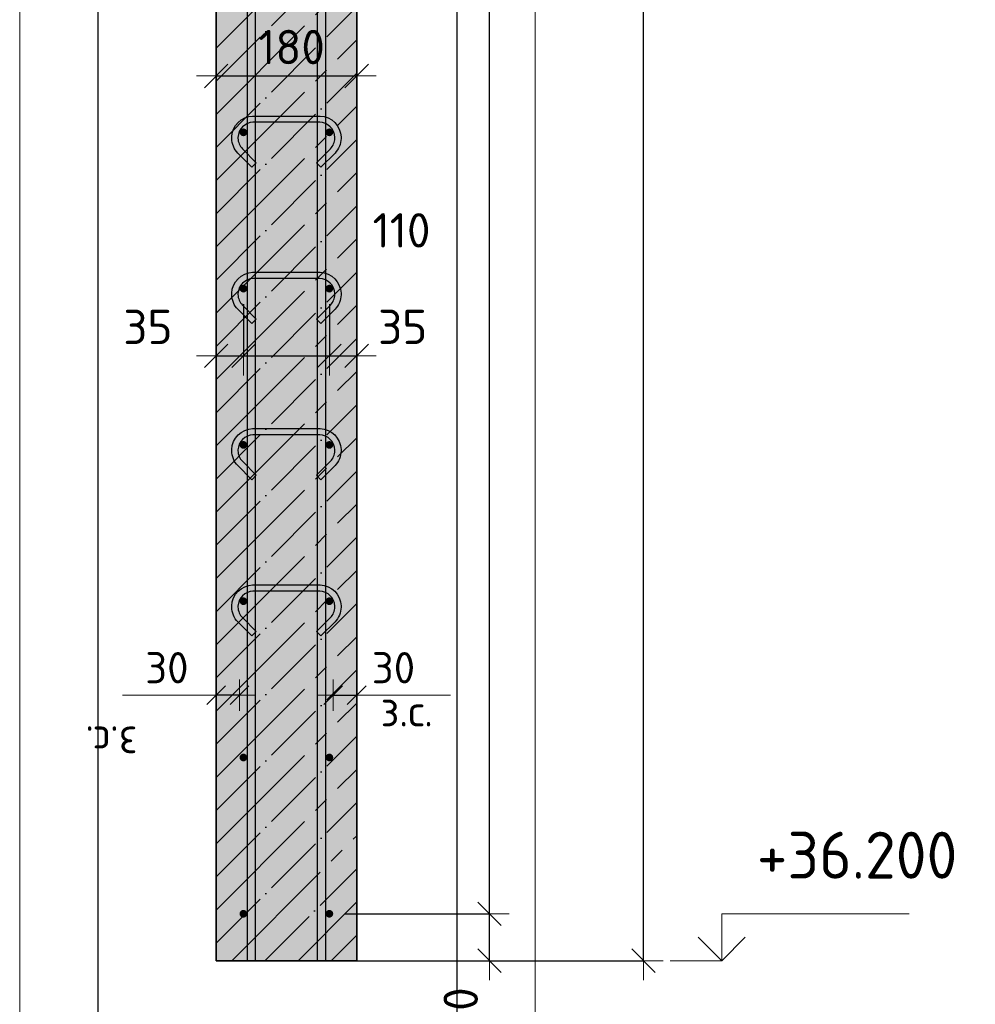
# Model space of a CAD drawing. Header units: millimetres. Extents: x -2995 to 60896, y -2809 to 57831.
# Tile 49 of 169: x 26240 to 27463, y 37417 to 38677. Entities that reach past the tile are written whole.
import ezdxf

# ---------------------------------------------------------------- set-up
doc = ezdxf.new("R2010")
doc.units = ezdxf.units.MM
doc.header["$PDMODE"] = 65
doc.linetypes.add('______11', pattern=[100, 80, -10, 0, -10])
doc.linetypes.add('______5', pattern=[220, 160, -20, 20, -20])
for name, color, linetype, lineweight in [('Standard', 7, 'Continuous', 25), ('Арм.стержн. вертикальными 1', 22, 'Continuous', 35), ('Арм.стержн.горизонт. 1', 180, 'Continuous', 35), ('Высотная отметки_ общее', 7, 'Continuous', 13), ('Размерная линия_ общее', 7, 'Continuous', 13), ('Размерная линия_ общее_1', 7, 'Continuous', 13)]:
    doc.layers.add(name, color=color, linetype=linetype, lineweight=lineweight)
doc.layers.add('Арм.стержн.Стяжки', color=7, linetype='Continuous', lineweight=35, true_color=0x501e0f)
doc.styles.add('ISOCPEUR', font='ISOCPEUR')
doc.dimstyles.new('DIMSTYLE_3', dxfattribs={"dimtxt": 44, "dimasz": 50, "dimexe": 0, "dimexo": 0, "dimgap": 22, "dimtad": 2, "dimdec": 0, "dimrnd": 5, "dimzin": 12, "dimdsep": 46, "dimtxsty": 'ISOCPEUR', "dimblk1": 'ALL_ML_STRICH', "dimblk2": 'ALL_ML_STRICH', "dimsah": 1, "dimcen": 0, "dimclrd": 7, "dimclre": 256, "dimclrt": 7, "dimadec": 0, "dimazin": 0, "dimtfac": 1, "dimtdec": 0, "dimtix": 1, "dimtmove": 2, "dimatfit": 3, "dimfxl": 0, "dimtvp": 1.2, "dimtzin": 0, "dimlwd": 0, "dimlwe": -3, "dimarcsym": 0})
doc.dimstyles.new('DIMSTYLE_5', dxfattribs={"dimtxt": 44, "dimasz": 50, "dimexe": 0, "dimexo": 0, "dimgap": 22, "dimtad": 2, "dimdec": 0, "dimrnd": 5, "dimzin": 12, "dimdsep": 46, "dimtxsty": 'ISOCPEUR', "dimblk1": 'ALL_ML_STRICH', "dimblk2": 'ALL_ML_STRICH', "dimsah": 1, "dimcen": 0, "dimclrd": 7, "dimclre": 256, "dimclrt": 7, "dimadec": 0, "dimazin": 0, "dimtfac": 1, "dimtdec": 0, "dimtix": 1, "dimtmove": 2, "dimatfit": 3, "dimfxl": 0, "dimtzin": 0, "dimlwd": 0, "dimlwe": -3, "dimarcsym": 0})
doc.dimstyles.new('DIMSTYLE_7', dxfattribs={"dimtxt": 40, "dimasz": 40, "dimexe": 0, "dimexo": 0.001, "dimgap": 20, "dimtad": 2, "dimdec": 0, "dimrnd": 5, "dimzin": 12, "dimdsep": 46, "dimtxsty": 'ISOCPEUR', "dimblk1": 'ALL_ML_STRICH', "dimblk2": 'ALL_ML_STRICH', "dimsah": 1, "dimcen": 0, "dimse1": 1, "dimse2": 1, "dimclrd": 7, "dimclre": 256, "dimclrt": 7, "dimadec": 0, "dimazin": 0, "dimtfac": 1, "dimtdec": 0, "dimtix": 1, "dimtmove": 2, "dimatfit": 3, "dimfxl": 0, "dimtvp": 1.2, "dimtzin": 0, "dimlwd": 0, "dimlwe": -3, "dimarcsym": 0})
doc.dimstyles.new('DIMSTYLE_8', dxfattribs={"dimtxt": 40, "dimasz": 40, "dimexe": 0, "dimexo": 0.001, "dimgap": 20, "dimtad": 2, "dimdec": 0, "dimrnd": 5, "dimzin": 12, "dimdsep": 46, "dimtxsty": 'ISOCPEUR', "dimblk1": 'ALL_ML_STRICH', "dimblk2": 'ALL_ML_STRICH', "dimsah": 1, "dimcen": 0, "dimse1": 1, "dimse2": 1, "dimclrd": 7, "dimclre": 256, "dimclrt": 7, "dimadec": 0, "dimazin": 0, "dimtfac": 1, "dimtdec": 0, "dimtix": 1, "dimtmove": 2, "dimatfit": 3, "dimfxl": 0, "dimtvp": 1.2, "dimtzin": 0, "dimlwd": 0, "dimlwe": -3, "dimarcsym": 0})

# ---------------------------------------------------------------- blocks, each defined once
blk = doc.blocks.new('ALL_ML_STRICH')
at = {"color": 0, "linetype": 'ByBlock', "lineweight": -2}
for p, q in [((-0.3, -0.3), (0.3, 0.3)), ((0, -0.5), (0, 0.5)), ((-1, 0), (0.5, 0))]:
    blk.add_line(p, q, dxfattribs=at)
blk = doc.blocks.new('*D58')
at = {"layer": 'DEFPOINTS', "color": 7, "linetype": 'Continuous', "lineweight": 13, "transparency": 33554687}
for p in [(26526.1, 38332.7), (26491.1, 38246.7), (26491.1, 38205.7)]:
    blk.add_point(p, dxfattribs=at)
at = {"layer": 'Размерная линия_ общее', "color": 253, "linetype": 'Continuous', "lineweight": -2, "true_color": 0xa0a0a0, "transparency": 33554687}
for p, q in [((26526.1, 38312.7), (26526.1, 38246.7)), ((26491.1, 38225.7), (26491.1, 38246.7))]:
    blk.add_line(p, q, dxfattribs=at)
at = {"layer": 'Размерная линия_ общее', "color": 7, "linetype": 'Continuous', "lineweight": -2, "transparency": 33554687}
blk.add_line((26491.1, 38246.7), (26526.1, 38246.7), dxfattribs=at)
at = {"layer": 'Размерная линия_ общее', "color": 7, "linetype": 'Continuous', "lineweight": 13, "transparency": 33554687, "xscale": 50, "yscale": 50, "zscale": 50, "rotation": 180}
blk.add_blockref('ALL_ML_STRICH', (26491.1, 38246.7), dxfattribs=at)
at = {"layer": 'Размерная линия_ общее', "color": 7, "linetype": 'Continuous', "lineweight": 13, "transparency": 33554687, "xscale": 50, "yscale": 50, "zscale": 50}
blk.add_blockref('ALL_ML_STRICH', (26526.1, 38246.7), dxfattribs=at)
at = {"layer": 'Размерная линия_ общее', "color": 7, "linetype": 'Continuous', "lineweight": 13, "transparency": 33554687, "insert": (26403.8, 38283.7), "char_height": 44, "width": 88, "attachment_point": 5, "style": 'ISOCPEUR'}
blk.add_mtext('\\A1;{35}', dxfattribs=at)
blk = doc.blocks.new('*D59')
at = {"layer": 'DEFPOINTS', "color": 7, "linetype": 'Continuous', "lineweight": 13, "transparency": 33554687}
for p in [(26526.1, 38332.7), (26636.1, 38332.7), (26526.1, 38246.7)]:
    blk.add_point(p, dxfattribs=at)
at = {"layer": 'Размерная линия_ общее', "color": 253, "linetype": 'Continuous', "lineweight": -2, "true_color": 0xa0a0a0, "transparency": 33554687}
for p, q in [((26526.1, 38312.7), (26526.1, 38246.7)), ((26636.1, 38312.7), (26636.1, 38246.7))]:
    blk.add_line(p, q, dxfattribs=at)
at = {"layer": 'Размерная линия_ общее', "color": 7, "linetype": 'Continuous', "lineweight": -2, "transparency": 33554687}
blk.add_line((26526.1, 38246.7), (26636.1, 38246.7), dxfattribs=at)
at = {"layer": 'Размерная линия_ общее', "color": 7, "linetype": 'Continuous', "lineweight": 13, "transparency": 33554687, "xscale": 50, "yscale": 50, "zscale": 50, "rotation": 180}
blk.add_blockref('ALL_ML_STRICH', (26526.1, 38246.7), dxfattribs=at)
at = {"layer": 'Размерная линия_ общее', "color": 7, "linetype": 'Continuous', "lineweight": 13, "transparency": 33554687, "xscale": 50, "yscale": 50, "zscale": 50}
blk.add_blockref('ALL_ML_STRICH', (26636.1, 38246.7), dxfattribs=at)
at = {"layer": 'Размерная линия_ общее', "color": 7, "linetype": 'Continuous', "lineweight": 13, "transparency": 33554687, "insert": (26728.5, 38407.3), "char_height": 44, "width": 132, "attachment_point": 5, "style": 'ISOCPEUR'}
blk.add_mtext('\\A1;{110}', dxfattribs=at)
blk = doc.blocks.new('*D60')
at = {"layer": 'DEFPOINTS', "color": 7, "linetype": 'Continuous', "lineweight": 13, "transparency": 33554687}
for p in [(26636.1, 38332.7), (26636.1, 38246.7), (26671.1, 38209.2)]:
    blk.add_point(p, dxfattribs=at)
at = {"layer": 'Размерная линия_ общее', "color": 253, "linetype": 'Continuous', "lineweight": -2, "true_color": 0xa0a0a0, "transparency": 33554687}
for p, q in [((26636.1, 38312.7), (26636.1, 38246.7)), ((26671.1, 38229.2), (26671.1, 38246.7))]:
    blk.add_line(p, q, dxfattribs=at)
at = {"layer": 'Размерная линия_ общее', "color": 7, "linetype": 'Continuous', "lineweight": -2, "transparency": 33554687}
blk.add_line((26636.1, 38246.7), (26671.1, 38246.7), dxfattribs=at)
at = {"layer": 'Размерная линия_ общее', "color": 7, "linetype": 'Continuous', "lineweight": 13, "transparency": 33554687, "xscale": 50, "yscale": 50, "zscale": 50, "rotation": 180}
blk.add_blockref('ALL_ML_STRICH', (26636.1, 38246.7), dxfattribs=at)
at = {"layer": 'Размерная линия_ общее', "color": 7, "linetype": 'Continuous', "lineweight": 13, "transparency": 33554687, "xscale": 50, "yscale": 50, "zscale": 50}
blk.add_blockref('ALL_ML_STRICH', (26671.1, 38246.7), dxfattribs=at)
at = {"layer": 'Размерная линия_ общее', "color": 7, "linetype": 'Continuous', "lineweight": 13, "transparency": 33554687, "insert": (26730, 38283.8), "char_height": 44, "width": 88, "attachment_point": 5, "style": 'ISOCPEUR'}
blk.add_mtext('\\A1;{35}', dxfattribs=at)
blk = doc.blocks.new('*D61')
at = {"layer": 'DEFPOINTS', "color": 7, "linetype": 'Continuous', "lineweight": 13, "transparency": 33554687}
for p in [(26491.1, 38614.8), (26671.1, 38613.2), (26491.1, 38604.8)]:
    blk.add_point(p, dxfattribs=at)
at = {"layer": 'Размерная линия_ общее', "color": 253, "linetype": 'Continuous', "lineweight": -2, "true_color": 0xa0a0a0, "transparency": 33554687}
for p, q in [((26491.1, 38604.8), (26491.1, 38604.8)), ((26671.1, 38604.8), (26671.1, 38604.8))]:
    blk.add_line(p, q, dxfattribs=at)
at = {"layer": 'Размерная линия_ общее', "color": 7, "linetype": 'Continuous', "lineweight": -2, "transparency": 33554687}
blk.add_line((26491.1, 38604.8), (26671.1, 38604.8), dxfattribs=at)
at = {"layer": 'Размерная линия_ общее', "color": 7, "linetype": 'Continuous', "lineweight": 13, "transparency": 33554687, "xscale": 50, "yscale": 50, "zscale": 50, "rotation": 180}
blk.add_blockref('ALL_ML_STRICH', (26491.1, 38604.8), dxfattribs=at)
at = {"layer": 'Размерная линия_ общее', "color": 7, "linetype": 'Continuous', "lineweight": 13, "transparency": 33554687, "xscale": 50, "yscale": 50, "zscale": 50}
blk.add_blockref('ALL_ML_STRICH', (26671.1, 38604.8), dxfattribs=at)
at = {"layer": 'Размерная линия_ общее', "color": 7, "linetype": 'Continuous', "lineweight": 13, "transparency": 33554687, "insert": (26587.7, 38641.8), "char_height": 44, "width": 132, "attachment_point": 5, "style": 'ISOCPEUR'}
blk.add_mtext('\\A1;{180}', dxfattribs=at)
blk = doc.blocks.new('*D62')
at = {"layer": 'DEFPOINTS', "color": 7, "linetype": 'Continuous', "lineweight": 13, "transparency": 33554687}
for p in [(26641.1, 37812.6), (26641.1, 37803.9), (26671.1, 37803.9)]:
    blk.add_point(p, dxfattribs=at)
at = {"layer": 'Размерная линия_ общее_1', "color": 7, "linetype": 'Continuous', "lineweight": -2, "transparency": 33554687}
blk.add_line((26641.1, 37812.6), (26671.1, 37812.6), dxfattribs=at)
at = {"layer": 'Размерная линия_ общее_1', "color": 7, "linetype": 'Continuous', "lineweight": 13, "transparency": 33554687, "xscale": 40, "yscale": 40, "zscale": 40, "rotation": 180}
blk.add_blockref('ALL_ML_STRICH', (26641.1, 37812.6), dxfattribs=at)
at = {"layer": 'Размерная линия_ общее_1', "color": 7, "linetype": 'Continuous', "lineweight": 13, "transparency": 33554687, "xscale": 40, "yscale": 40, "zscale": 40}
blk.add_blockref('ALL_ML_STRICH', (26671.1, 37812.6), dxfattribs=at)
at = {"layer": 'Размерная линия_ общее_1', "color": 7, "linetype": 'Continuous', "lineweight": 13, "transparency": 33554687, "insert": (26718.1, 37847.6), "char_height": 40, "width": 80, "attachment_point": 5, "style": 'ISOCPEUR'}
blk.add_mtext('\\A1;{30}', dxfattribs=at)
at = {"layer": 'Размерная линия_ общее_1', "color": 7, "linetype": 'Continuous', "lineweight": 13, "transparency": 33554687, "insert": (26701.6, 37812.5), "char_height": 40, "width": 2, "attachment_point": 1, "line_spacing_factor": 0.60241, "style": 'ISOCPEUR'}
blk.add_mtext('з.с.', dxfattribs=at)
blk = doc.blocks.new('*D63')
at = {"layer": 'DEFPOINTS', "color": 7, "linetype": 'Continuous', "lineweight": 13, "transparency": 33554687}
for p in [(26521.1, 37812.6), (26491.1, 37803.9), (26521.1, 37803.9)]:
    blk.add_point(p, dxfattribs=at)
at = {"layer": 'Размерная линия_ общее_1', "color": 7, "linetype": 'Continuous', "lineweight": -2, "transparency": 33554687}
blk.add_line((26521.1, 37812.6), (26491.1, 37812.6), dxfattribs=at)
at = {"layer": 'Размерная линия_ общее_1', "color": 7, "linetype": 'Continuous', "lineweight": 13, "transparency": 33554687, "xscale": 40, "yscale": 40, "zscale": 40}
for p, rotation in [((26491.1, 37812.6), 180), ((26521.1, 37812.6), 360)]:
    blk.add_blockref('ALL_ML_STRICH', p, dxfattribs=dict(at, rotation=rotation))
at = {"layer": 'Размерная линия_ общее_1', "color": 7, "linetype": 'Continuous', "lineweight": 13, "transparency": 33554687, "insert": (26428.1, 37847.6), "char_height": 40, "width": 80, "attachment_point": 5, "style": 'ISOCPEUR'}
blk.add_mtext('\\A1;{30}', dxfattribs=at)
at = {"layer": 'Размерная линия_ общее_1', "color": 7, "linetype": 'Continuous', "lineweight": 13, "transparency": 33554687, "insert": (26390.6, 37732.5), "char_height": 40, "width": 2, "attachment_point": 1, "rotation": 180, "line_spacing_factor": 0.60241, "style": 'ISOCPEUR'}
blk.add_mtext('з.с.', dxfattribs=at)
blk = doc.blocks.new('*D64')
at = {"layer": 'DEFPOINTS', "color": 7, "linetype": 'Continuous', "lineweight": 13, "transparency": 33554687}
for p in [(26671.1, 40592.7), (26719, 37472.7), (27038.3, 37472.7)]:
    blk.add_point(p, dxfattribs=at)
at = {"layer": 'Размерная линия_ общее', "color": 253, "linetype": 'Continuous', "lineweight": -2, "true_color": 0xa0a0a0, "transparency": 33554687}
for p, q in [((26691.1, 40592.7), (27038.3, 40592.7)), ((26739, 37472.7), (27038.3, 37472.7))]:
    blk.add_line(p, q, dxfattribs=at)
at = {"layer": 'Размерная линия_ общее', "color": 7, "linetype": 'Continuous', "lineweight": -2, "transparency": 33554687}
blk.add_line((27038.3, 37472.7), (27038.3, 40592.7), dxfattribs=at)
at = {"layer": 'Размерная линия_ общее', "color": 7, "linetype": 'Continuous', "lineweight": 13, "transparency": 33554687, "xscale": 50, "yscale": 50, "zscale": 50}
for p, rotation in [((27038.3, 40592.7), 90), ((27038.3, 37472.7), 270)]:
    blk.add_blockref('ALL_ML_STRICH', p, dxfattribs=dict(at, rotation=rotation))
at = {"layer": 'Размерная линия_ общее', "color": 7, "linetype": 'Continuous', "lineweight": 13, "transparency": 33554687, "insert": (27001.3, 39039.3), "char_height": 44, "width": 176, "attachment_point": 5, "rotation": 90, "style": 'ISOCPEUR'}
blk.add_mtext('\\A1;{3120}', dxfattribs=at)
blk = doc.blocks.new('COMPLEX_ELEVATIONDIM_0')
at = {"layer": 'Высотная отметки_ общее', "color": 7, "linetype": 'Continuous', "lineweight": 13, "transparency": 33554687}
for p, q in [((27138.3, 37472.7), (27138.3, 37532.7)), ((27138.3, 37532.7), (27378.3, 37532.7)), ((27138.3, 37472.7), (27108.3, 37502.7)), ((27138.3, 37472.7), (27168.3, 37502.7)), ((27138.3, 37472.7), (27138.3, 37472.7)), ((27138.3, 37472.7), (27138.3, 37472.7)), ((27138.3, 37472.7), (27138.3, 37472.7)), ((27138.3, 37472.7), (27138.3, 37472.7))]:
    blk.add_line(p, q, dxfattribs=at)
blk.add_lwpolyline([(27138.3, 37472.7), (27078.3, 37472.7), (27078.3, 37472.7), (27072.2, 37472.7)], dxfattribs=at)
at = {"layer": 'Высотная отметки_ общее', "color": 7, "linetype": 'Continuous', "lineweight": 13, "transparency": 33554687, "insert": (27183.3, 37577.7), "char_height": 60, "width": 298.477, "attachment_point": 7, "style": 'ISOCPEUR'}
blk.add_mtext('\\W0.96;+36.200', dxfattribs=at)
blk = doc.blocks.new('*D67')
at = {"layer": 'DEFPOINTS', "color": 7, "linetype": 'Continuous', "lineweight": 13, "transparency": 33554687}
for p in [(26636.1, 37532.7), (26617, 37472.7), (26841.1, 37472.7)]:
    blk.add_point(p, dxfattribs=at)
at = {"layer": 'Размерная линия_ общее', "color": 253, "linetype": 'Continuous', "lineweight": -2, "true_color": 0xa0a0a0, "transparency": 33554687}
for p, q in [((26656.1, 37532.7), (26841.1, 37532.7)), ((26637, 37472.7), (26841.1, 37472.7))]:
    blk.add_line(p, q, dxfattribs=at)
at = {"layer": 'Размерная линия_ общее', "color": 7, "linetype": 'Continuous', "lineweight": -2, "transparency": 33554687}
blk.add_line((26841.1, 37472.7), (26841.1, 37532.7), dxfattribs=at)
at = {"layer": 'Размерная линия_ общее', "color": 7, "linetype": 'Continuous', "lineweight": 13, "transparency": 33554687, "xscale": 50, "yscale": 50, "zscale": 50}
for p, rotation in [((26841.1, 37532.7), 90), ((26841.1, 37472.7), 270)]:
    blk.add_blockref('ALL_ML_STRICH', p, dxfattribs=dict(at, rotation=rotation))
at = {"layer": 'Размерная линия_ общее', "color": 7, "linetype": 'Continuous', "lineweight": 13, "transparency": 33554687, "insert": (26804.3, 37407.6), "char_height": 44, "width": 88, "attachment_point": 5, "rotation": 90, "style": 'ISOCPEUR'}
blk.add_mtext('\\A1;{60}', dxfattribs=at)
blk = doc.blocks.new('*D68')
at = {"layer": 'DEFPOINTS', "color": 7, "linetype": 'Continuous', "lineweight": 13, "transparency": 33554687}
for p in [(26636.1, 40532.7), (26636.1, 37532.7), (26841.1, 37532.7)]:
    blk.add_point(p, dxfattribs=at)
at = {"layer": 'Размерная линия_ общее', "color": 253, "linetype": 'Continuous', "lineweight": -2, "true_color": 0xa0a0a0, "transparency": 33554687}
for p, q in [((26656.1, 40532.7), (26841.1, 40532.7)), ((26656.1, 37532.7), (26841.1, 37532.7))]:
    blk.add_line(p, q, dxfattribs=at)
at = {"layer": 'Размерная линия_ общее', "color": 7, "linetype": 'Continuous', "lineweight": -2, "transparency": 33554687}
blk.add_line((26841.1, 37532.7), (26841.1, 40532.7), dxfattribs=at)
at = {"layer": 'Размерная линия_ общее', "color": 7, "linetype": 'Continuous', "lineweight": 13, "transparency": 33554687, "xscale": 50, "yscale": 50, "zscale": 50}
for p, rotation in [((26841.1, 40532.7), 90), ((26841.1, 37532.7), 270)]:
    blk.add_blockref('ALL_ML_STRICH', p, dxfattribs=dict(at, rotation=rotation))
at = {"layer": 'Размерная линия_ общее', "color": 7, "linetype": 'Continuous', "lineweight": 13, "transparency": 33554687, "insert": (26782.1, 38884.7), "char_height": 44, "width": 2.2, "attachment_point": 1, "rotation": 90, "line_spacing_factor": 0.60241, "style": 'ISOCPEUR'}
blk.add_mtext('\\W0.91;15х200=3000', dxfattribs=at)

msp = doc.modelspace()

# ---------------------------------------------------------------- hatches: boundary and pattern name
at = {"layer": 'Арм.стержн.горизонт. 1', "linetype": 'Continuous', "lineweight": 50, "transparency": 33554687}
for points in [[(26531.1, 38532.7), (26530.7, 38534.6), (26529.6, 38536.2), (26528, 38537.3), (26526.1, 38537.7), (26524.2, 38537.3), (26522.6, 38536.2), (26521.5, 38534.6), (26521.1, 38532.7), (26521.5, 38530.8), (26522.6, 38529.2), (26524.2, 38528.1), (26526.1, 38527.7), (26528, 38528.1), (26529.6, 38529.2), (26530.7, 38530.8)], [(26641.1, 38532.7), (26640.7, 38534.6), (26639.6, 38536.2), (26638, 38537.3), (26636.1, 38537.7), (26634.2, 38537.3), (26632.6, 38536.2), (26631.5, 38534.6), (26631.1, 38532.7), (26631.5, 38530.8), (26632.6, 38529.2), (26634.2, 38528.1), (26636.1, 38527.7), (26638, 38528.1), (26639.6, 38529.2), (26640.7, 38530.8)], [(26531.1, 38332.7), (26530.7, 38334.6), (26529.6, 38336.2), (26528, 38337.3), (26526.1, 38337.7), (26524.2, 38337.3), (26522.6, 38336.2), (26521.5, 38334.6), (26521.1, 38332.7), (26521.5, 38330.8), (26522.6, 38329.2), (26524.2, 38328.1), (26526.1, 38327.7), (26528, 38328.1), (26529.6, 38329.2), (26530.7, 38330.8)], [(26641.1, 38332.7), (26640.7, 38334.6), (26639.6, 38336.2), (26638, 38337.3), (26636.1, 38337.7), (26634.2, 38337.3), (26632.6, 38336.2), (26631.5, 38334.6), (26631.1, 38332.7), (26631.5, 38330.8), (26632.6, 38329.2), (26634.2, 38328.1), (26636.1, 38327.7), (26638, 38328.1), (26639.6, 38329.2), (26640.7, 38330.8)], [(26531.1, 38132.7), (26530.7, 38134.6), (26529.6, 38136.2), (26528, 38137.3), (26526.1, 38137.7), (26524.2, 38137.3), (26522.6, 38136.2), (26521.5, 38134.6), (26521.1, 38132.7), (26521.5, 38130.8), (26522.6, 38129.2), (26524.2, 38128.1), (26526.1, 38127.7), (26528, 38128.1), (26529.6, 38129.2), (26530.7, 38130.8)], [(26641.1, 38132.7), (26640.7, 38134.6), (26639.6, 38136.2), (26638, 38137.3), (26636.1, 38137.7), (26634.2, 38137.3), (26632.6, 38136.2), (26631.5, 38134.6), (26631.1, 38132.7), (26631.5, 38130.8), (26632.6, 38129.2), (26634.2, 38128.1), (26636.1, 38127.7), (26638, 38128.1), (26639.6, 38129.2), (26640.7, 38130.8)], [(26531.1, 37932.7), (26530.7, 37934.6), (26529.6, 37936.2), (26528, 37937.3), (26526.1, 37937.7), (26524.2, 37937.3), (26522.6, 37936.2), (26521.5, 37934.6), (26521.1, 37932.7), (26521.5, 37930.8), (26522.6, 37929.2), (26524.2, 37928.1), (26526.1, 37927.7), (26528, 37928.1), (26529.6, 37929.2), (26530.7, 37930.8)], [(26641.1, 37932.7), (26640.7, 37934.6), (26639.6, 37936.2), (26638, 37937.3), (26636.1, 37937.7), (26634.2, 37937.3), (26632.6, 37936.2), (26631.5, 37934.6), (26631.1, 37932.7), (26631.5, 37930.8), (26632.6, 37929.2), (26634.2, 37928.1), (26636.1, 37927.7), (26638, 37928.1), (26639.6, 37929.2), (26640.7, 37930.8)], [(26531.1, 37732.7), (26530.7, 37734.6), (26529.6, 37736.2), (26528, 37737.3), (26526.1, 37737.7), (26524.2, 37737.3), (26522.6, 37736.2), (26521.5, 37734.6), (26521.1, 37732.7), (26521.5, 37730.8), (26522.6, 37729.2), (26524.2, 37728.1), (26526.1, 37727.7), (26528, 37728.1), (26529.6, 37729.2), (26530.7, 37730.8)], [(26641.1, 37732.7), (26640.7, 37734.6), (26639.6, 37736.2), (26638, 37737.3), (26636.1, 37737.7), (26634.2, 37737.3), (26632.6, 37736.2), (26631.5, 37734.6), (26631.1, 37732.7), (26631.5, 37730.8), (26632.6, 37729.2), (26634.2, 37728.1), (26636.1, 37727.7), (26638, 37728.1), (26639.6, 37729.2), (26640.7, 37730.8)], [(26531.1, 37532.7), (26530.7, 37534.6), (26529.6, 37536.2), (26528, 37537.3), (26526.1, 37537.7), (26524.2, 37537.3), (26522.6, 37536.2), (26521.5, 37534.6), (26521.1, 37532.7), (26521.5, 37530.8), (26522.6, 37529.2), (26524.2, 37528.1), (26526.1, 37527.7), (26528, 37528.1), (26529.6, 37529.2), (26530.7, 37530.8)], [(26641.1, 37532.7), (26640.7, 37534.6), (26639.6, 37536.2), (26638, 37537.3), (26636.1, 37537.7), (26634.2, 37537.3), (26632.6, 37536.2), (26631.5, 37534.6), (26631.1, 37532.7), (26631.5, 37530.8), (26632.6, 37529.2), (26634.2, 37528.1), (26636.1, 37527.7), (26638, 37528.1), (26639.6, 37529.2), (26640.7, 37530.8)]]:
    msp.add_hatch(color=4, dxfattribs=at).paths.add_polyline_path(points)
at = {"layer": 'Размерная линия_ общее', "linetype": 'Continuous', "lineweight": 35, "true_color": 0xc7c7c7, "transparency": 33554687}
msp.add_hatch(color=9, dxfattribs=at).paths.add_polyline_path([(26671.1, 40592.7), (26491.1, 40592.7), (26491.1, 37472.7), (26671.1, 37472.7)])

# ---------------------------------------------------------------- linework, layer by layer
at = {"color": 52, "linetype": 'Continuous', "lineweight": -3, "transparency": 33554687}
for p, q in [((26339.7, 41664), (26339.7, 37337.5)), ((26339.7, 41664), (26339.7, 37337.5)), ((26799.7, 37337.5), (26799.7, 41664)), ((26799.7, 37337.5), (26799.7, 41664))]:
    msp.add_line(p, q, dxfattribs=at)
at = {"layer": 'Standard', "color": 7, "linetype": 'Continuous', "lineweight": 13, "transparency": 33554687}
for p, q in [((26491.1, 37812.6), (26371.1, 37812.6)), ((26671.1, 37812.6), (26791.1, 37812.6))]:
    msp.add_line(p, q, dxfattribs=at)
msp.add_lwpolyline([(26239.7, 37237.5), (26899.7, 37237.5), (26899.7, 41764), (26239.7, 41764), (26239.7, 37237.5)], dxfattribs=at)
at = {"layer": 'Арм.стержн. вертикальными 1', "color": 4, "linetype": 'Continuous', "lineweight": 25, "transparency": 33554687}
for points in [[(26531.1, 37472.7), (26531.1, 41602.7), (26541.1, 41602.7), (26541.1, 37472.7), (26531.1, 37472.7)], [(26531.1, 37472.7), (26531.1, 41602.7), (26541.1, 41602.7), (26541.1, 37472.7), (26531.1, 37472.7)], [(26621.1, 37472.7), (26621.1, 41602.7), (26631.1, 41602.7), (26631.1, 37472.7), (26621.1, 37472.7)], [(26621.1, 37472.7), (26621.1, 41602.7), (26631.1, 41602.7), (26631.1, 37472.7), (26621.1, 37472.7)]]:
    msp.add_lwpolyline(points, dxfattribs=at)
at = {"layer": 'Арм.стержн.горизонт. 1', "color": 52, "linetype": 'Continuous', "lineweight": 25, "transparency": 33554687}
for p, q in [((26491.1, 37472.7), (26491.1, 37472.7)), ((26671.1, 37472.7), (26671.1, 37472.7))]:
    msp.add_line(p, q, dxfattribs=at)
at = {"layer": 'Арм.стержн.Стяжки', "color": 40, "linetype": 'Continuous', "lineweight": 25, "transparency": 33554687}
for points in [[(26619.7, 38493.8), (26637.5, 38511.7), (26638.7, 38513.1), (26639.8, 38514.6), (26640.8, 38516.3), (26641.6, 38517.9), (26642.2, 38519.6), (26642.7, 38521.5), (26643, 38523.3), (26643.1, 38525.2), (26643.1, 38526.3), (26642.6, 38530), (26641.4, 38533.6), (26639.5, 38537), (26637.2, 38539.7), (26634.5, 38542), (26631.1, 38543.9), (26627.5, 38545.1), (26623.9, 38545.6), (26538.3, 38545.6), (26534.7, 38545.1), (26531.1, 38543.9), (26527.7, 38542), (26525, 38539.7), (26522.7, 38537), (26520.8, 38533.6), (26519.6, 38530), (26519.1, 38526.3), (26519.1, 38525.2), (26519.2, 38523.3), (26519.5, 38521.5), (26520, 38519.6), (26520.6, 38517.9), (26521.4, 38516.3), (26522.4, 38514.6), (26523.5, 38513.1), (26524.7, 38511.7), (26542.5, 38493.8), (26536.9, 38488.2), (26518.8, 38506.2), (26517.2, 38508.1), (26515.6, 38510.3), (26514.3, 38512.5), (26513.2, 38514.8), (26512.4, 38517.3), (26511.7, 38519.8), (26511.3, 38522.4), (26511.1, 38524.9), (26511.1, 38526.9), (26511.8, 38531.8), (26513.5, 38536.9), (26516.1, 38541.5), (26519.3, 38545.4), (26523.1, 38548.6), (26527.8, 38551.2), (26532.9, 38552.9), (26537.8, 38553.6), (26624.4, 38553.6), (26629.3, 38552.9), (26634.4, 38551.2), (26639.1, 38548.6), (26642.9, 38545.4), (26646.1, 38541.5), (26648.7, 38536.9), (26650.4, 38531.8), (26651.1, 38526.9), (26651.1, 38524.9), (26650.9, 38522.4), (26650.5, 38519.8), (26649.8, 38517.3), (26649, 38514.8), (26647.9, 38512.5), (26646.6, 38510.3), (26645, 38508.1), (26643.4, 38506.2), (26625.3, 38488.2), (26619.7, 38493.8)], [(26619.7, 38293.8), (26637.5, 38311.7), (26638.7, 38313.1), (26639.8, 38314.6), (26640.8, 38316.3), (26641.6, 38317.9), (26642.2, 38319.6), (26642.7, 38321.5), (26643, 38323.3), (26643.1, 38325.2), (26643.1, 38326.3), (26642.6, 38330), (26641.4, 38333.6), (26639.5, 38337), (26637.2, 38339.7), (26634.5, 38342), (26631.1, 38343.9), (26627.5, 38345.1), (26623.9, 38345.6), (26538.3, 38345.6), (26534.7, 38345.1), (26531.1, 38343.9), (26527.7, 38342), (26525, 38339.7), (26522.7, 38337), (26520.8, 38333.6), (26519.6, 38330), (26519.1, 38326.3), (26519.1, 38325.2), (26519.2, 38323.3), (26519.5, 38321.5), (26520, 38319.6), (26520.6, 38317.9), (26521.4, 38316.3), (26522.4, 38314.6), (26523.5, 38313.1), (26524.7, 38311.7), (26542.5, 38293.8), (26536.9, 38288.2), (26518.8, 38306.2), (26517.2, 38308.1), (26515.6, 38310.3), (26514.3, 38312.5), (26513.2, 38314.8), (26512.4, 38317.3), (26511.7, 38319.8), (26511.3, 38322.4), (26511.1, 38324.9), (26511.1, 38326.9), (26511.8, 38331.8), (26513.5, 38336.9), (26516.1, 38341.5), (26519.3, 38345.4), (26523.1, 38348.6), (26527.8, 38351.2), (26532.9, 38352.9), (26537.8, 38353.6), (26624.4, 38353.6), (26629.3, 38352.9), (26634.4, 38351.2), (26639.1, 38348.6), (26642.9, 38345.4), (26646.1, 38341.5), (26648.7, 38336.9), (26650.4, 38331.8), (26651.1, 38326.9), (26651.1, 38324.9), (26650.9, 38322.4), (26650.5, 38319.8), (26649.8, 38317.3), (26649, 38314.8), (26647.9, 38312.5), (26646.6, 38310.3), (26645, 38308.1), (26643.4, 38306.2), (26625.3, 38288.2), (26619.7, 38293.8)], [(26619.7, 38093.8), (26637.5, 38111.7), (26638.7, 38113.1), (26639.8, 38114.6), (26640.8, 38116.3), (26641.6, 38117.9), (26642.2, 38119.6), (26642.7, 38121.5), (26643, 38123.3), (26643.1, 38125.2), (26643.1, 38126.3), (26642.6, 38130), (26641.4, 38133.6), (26639.5, 38137), (26637.2, 38139.7), (26634.5, 38142), (26631.1, 38143.9), (26627.5, 38145.1), (26623.9, 38145.6), (26538.3, 38145.6), (26534.7, 38145.1), (26531.1, 38143.9), (26527.7, 38142), (26525, 38139.7), (26522.7, 38137), (26520.8, 38133.6), (26519.6, 38130), (26519.1, 38126.3), (26519.1, 38125.2), (26519.2, 38123.3), (26519.5, 38121.5), (26520, 38119.6), (26520.6, 38117.9), (26521.4, 38116.3), (26522.4, 38114.6), (26523.5, 38113.1), (26524.7, 38111.7), (26542.5, 38093.8), (26536.9, 38088.2), (26518.8, 38106.2), (26517.2, 38108.1), (26515.6, 38110.3), (26514.3, 38112.5), (26513.2, 38114.8), (26512.4, 38117.3), (26511.7, 38119.8), (26511.3, 38122.4), (26511.1, 38124.9), (26511.1, 38126.9), (26511.8, 38131.8), (26513.5, 38136.9), (26516.1, 38141.5), (26519.3, 38145.4), (26523.1, 38148.6), (26527.8, 38151.2), (26532.9, 38152.9), (26537.8, 38153.6), (26624.4, 38153.6), (26629.3, 38152.9), (26634.4, 38151.2), (26639.1, 38148.6), (26642.9, 38145.4), (26646.1, 38141.5), (26648.7, 38136.9), (26650.4, 38131.8), (26651.1, 38126.9), (26651.1, 38124.9), (26650.9, 38122.4), (26650.5, 38119.8), (26649.8, 38117.3), (26649, 38114.8), (26647.9, 38112.5), (26646.6, 38110.3), (26645, 38108.1), (26643.4, 38106.2), (26625.3, 38088.2), (26619.7, 38093.8)], [(26619.7, 37893.8), (26637.5, 37911.7), (26638.7, 37913.1), (26639.8, 37914.6), (26640.8, 37916.3), (26641.6, 37917.9), (26642.2, 37919.6), (26642.7, 37921.5), (26643, 37923.3), (26643.1, 37925.2), (26643.1, 37926.3), (26642.6, 37930), (26641.4, 37933.6), (26639.5, 37937), (26637.2, 37939.7), (26634.5, 37942), (26631.1, 37943.9), (26627.5, 37945.1), (26623.9, 37945.6), (26538.3, 37945.6), (26534.7, 37945.1), (26531.1, 37943.9), (26527.7, 37942), (26525, 37939.7), (26522.7, 37937), (26520.8, 37933.6), (26519.6, 37930), (26519.1, 37926.3), (26519.1, 37925.2), (26519.2, 37923.3), (26519.5, 37921.5), (26520, 37919.6), (26520.6, 37917.9), (26521.4, 37916.3), (26522.4, 37914.6), (26523.5, 37913.1), (26524.7, 37911.7), (26542.5, 37893.8), (26536.9, 37888.2), (26518.8, 37906.2), (26517.2, 37908.1), (26515.6, 37910.3), (26514.3, 37912.5), (26513.2, 37914.9), (26512.4, 37917.3), (26511.7, 37919.8), (26511.3, 37922.4), (26511.1, 37924.9), (26511.1, 37926.9), (26511.8, 37931.8), (26513.5, 37936.9), (26516.1, 37941.5), (26519.3, 37945.4), (26523.1, 37948.6), (26527.8, 37951.2), (26532.9, 37952.9), (26537.8, 37953.6), (26624.4, 37953.6), (26629.3, 37952.9), (26634.4, 37951.2), (26639.1, 37948.6), (26642.9, 37945.4), (26646.1, 37941.5), (26648.7, 37936.9), (26650.4, 37931.8), (26651.1, 37926.9), (26651.1, 37924.9), (26650.9, 37922.4), (26650.5, 37919.8), (26649.8, 37917.3), (26649, 37914.9), (26647.9, 37912.5), (26646.6, 37910.3), (26645, 37908.1), (26643.4, 37906.2), (26625.3, 37888.2), (26619.7, 37893.8)]]:
    msp.add_lwpolyline(points, dxfattribs=at)
at = {"layer": 'Размерная линия_ общее', "color": 7, "linetype": 'Continuous', "lineweight": 35, "transparency": 33554687}
for p, q in [((26491.1, 40592.7), (26491.1, 37472.7)), ((26671.1, 37472.7), (26671.1, 40592.7)), ((26491.1, 37472.7), (26671.1, 37472.7))]:
    msp.add_line(p, q, dxfattribs=at)
at = {"layer": 'Размерная линия_ общее', "color": 253, "linetype": '______5', "lineweight": -3, "true_color": 0xababab, "transparency": 33554687}
for p, q in [((26491.1, 38640.6), (26671.1, 38820.6)), ((26491.1, 38555.7), (26671.1, 38735.7)), ((26491.1, 38470.9), (26671.1, 38650.9)), ((26491.1, 38386), (26671.1, 38566)), ((26491.1, 38301.1), (26671.1, 38481.1)), ((26491.1, 38216.3), (26671.1, 38396.3)), ((26491.1, 38131.4), (26671.1, 38311.4)), ((26491.1, 38046.6), (26671.1, 38226.6)), ((26491.1, 37961.7), (26671.1, 38141.7)), ((26491.1, 37876.9), (26671.1, 38056.9)), ((26491.1, 37792), (26671.1, 37972)), ((26491.1, 37707.2), (26671.1, 37887.2)), ((26491.1, 37622.3), (26671.1, 37802.3)), ((26491.1, 37537.5), (26671.1, 37717.5)), ((26511.2, 37472.7), (26671.1, 37632.6)), ((26596, 37472.7), (26671.1, 37547.8))]:
    msp.add_line(p, q, dxfattribs=at)
at = {"layer": 'Размерная линия_ общее', "color": 253, "linetype": '______11', "lineweight": -3, "true_color": 0xababab, "transparency": 33554687}
for p, q in [((26491.1, 38598.1), (26671.1, 38778.1)), ((26491.1, 38513.3), (26671.1, 38693.3)), ((26491.1, 38428.4), (26671.1, 38608.4)), ((26491.1, 38343.6), (26671.1, 38523.6)), ((26491.1, 38258.7), (26671.1, 38438.7)), ((26491.1, 38173.9), (26671.1, 38353.9)), ((26491.1, 38089), (26671.1, 38269)), ((26491.1, 38004.2), (26671.1, 38184.2)), ((26491.1, 37919.3), (26671.1, 38099.3)), ((26491.1, 37834.5), (26671.1, 38014.5)), ((26491.1, 37749.6), (26671.1, 37929.6)), ((26491.1, 37664.8), (26671.1, 37844.8)), ((26491.1, 37579.9), (26671.1, 37759.9)), ((26491.1, 37495), (26671.1, 37675)), ((26553.6, 37472.7), (26671.1, 37590.2)), ((26638.5, 37472.7), (26671.1, 37505.3))]:
    msp.add_line(p, q, dxfattribs=at)

# ---------------------------------------------------------------- block references
at = {"layer": 'Высотная отметки_ общее', "color": 7, "linetype": 'Continuous', "lineweight": 13, "transparency": 33554687}
msp.add_blockref('COMPLEX_ELEVATIONDIM_0', (0, 0), dxfattribs=at)

# ---------------------------------------------------------------- dimensions: what is measured, and where the dimension line sits
at = {"layer": 'Размерная линия_ общее', "color": 7, "linetype": 'Continuous', "lineweight": 13, "transparency": 33554687}
for base, p1, p2, dimstyle, picture, middle in [((27038.3, 40592.7), (26739, 37472.7), (26691.1, 40592.7), 'DIMSTYLE_5', '*D64', (27001.3, 39039.3)), ((26841.1, 37532.7), (26637, 37472.7), (26656.1, 37532.7), 'DIMSTYLE_3', '*D67', (26804.3, 37407.6))]:
    dim = msp.add_linear_dim(base=base, p1=p1, p2=p2, angle=90, dimstyle=dimstyle, override={"dimpost": '<>', "dimclrd": 7, "dimclre": 253, "dimclrt": 7, "dimlwd": 0, "dimlwe": 65533}, dxfattribs=at)
    dim.commit()
    dim.dimension.update_dxf_attribs({"geometry": picture, "text_midpoint": middle, "dimtype": 160})
dim = msp.add_linear_dim(base=(26841.1, 40532.7), p1=(26656.1, 37532.7), p2=(26656.1, 40532.7), angle=90, text='\\W0.91;15х200=3000', dimstyle='DIMSTYLE_5', override={"dimpost": '<>', "dimclrd": 7, "dimclre": 253, "dimclrt": 7, "dimlwd": 0, "dimlwe": 65533}, dxfattribs=at)
dim.commit()
dim.dimension.update_dxf_attribs({"geometry": '*D68', "text_midpoint": (26819.1, 39032.7), "dimtype": 160})
for base, p1, p2, dimstyle, picture, middle in [((26671.1, 38604.8), (26491.1, 38604.8), (26671.1, 38604.8), 'DIMSTYLE_5', '*D61', (26587.7, 38641.8)), ((26636.1, 38246.7), (26526.1, 38312.7), (26636.1, 38312.7), 'DIMSTYLE_3', '*D59', (26728.5, 38407.3)), ((26526.1, 38246.7), (26491.1, 38225.7), (26526.1, 38312.7), 'DIMSTYLE_3', '*D58', (26403.8, 38283.7)), ((26671.1, 38246.7), (26636.1, 38312.7), (26671.1, 38229.2), 'DIMSTYLE_3', '*D60', (26730, 38283.8))]:
    dim = msp.add_linear_dim(base=base, p1=p1, p2=p2, dimstyle=dimstyle, override={"dimpost": '<>', "dimclrd": 7, "dimclre": 253, "dimclrt": 7, "dimlwd": 0, "dimlwe": 65533}, dxfattribs=at)
    dim.commit()
    dim.dimension.update_dxf_attribs({"geometry": picture, "text_midpoint": middle, "dimtype": 160})
at = {"layer": 'Размерная линия_ общее_1', "color": 7, "linetype": 'Continuous', "lineweight": 13, "transparency": 33554687}
dim = msp.add_linear_dim(base=(26491.1, 37812.6), p1=(26521.1, 37803.9), p2=(26491.1, 37803.9), angle=180, text='<>\\Xз.с.', dimstyle='DIMSTYLE_8', override={"dimpost": '<>', "dimclrd": 7, "dimclre": 253, "dimclrt": 7, "dimlwd": 0, "dimlwe": 65533}, dxfattribs=at)
dim.commit()
dim.dimension.update_dxf_attribs({"geometry": '*D63', "text_midpoint": (26428.1, 37847.6), "dimtype": 160})
dim = msp.add_linear_dim(base=(26671.1, 37812.6), p1=(26641.1, 37803.9), p2=(26671.1, 37803.9), text='<>\\Xз.с.', dimstyle='DIMSTYLE_7', override={"dimpost": '<>', "dimclrd": 7, "dimclre": 253, "dimclrt": 7, "dimlwd": 0, "dimlwe": 65533}, dxfattribs=at)
dim.commit()
dim.dimension.update_dxf_attribs({"geometry": '*D62', "text_midpoint": (26718.1, 37847.6), "dimtype": 160})

doc.saveas('drawing.dxf')
